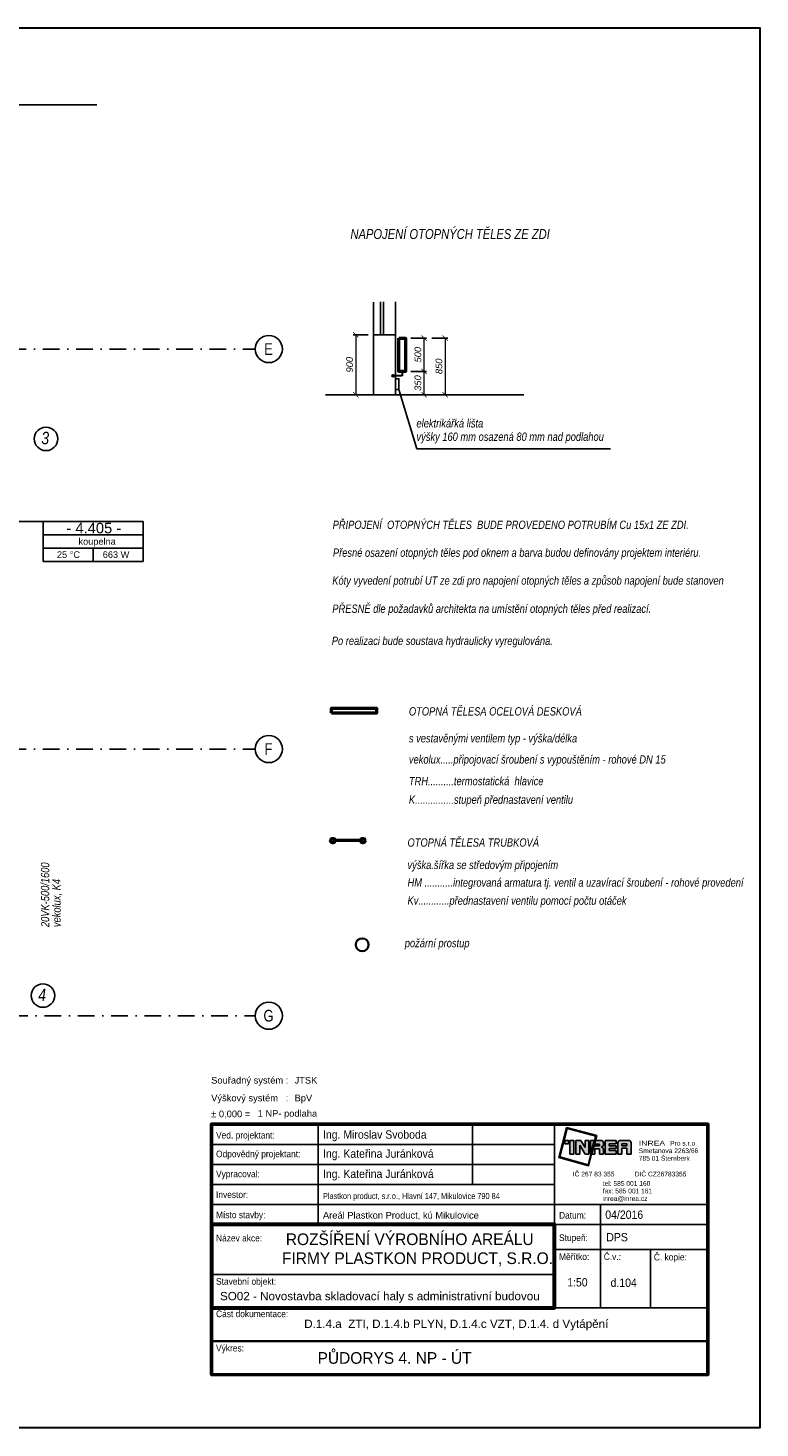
# Model space of a CAD drawing. Header units: millimetres. Extents: x 6435372 to 7248404, y 1559872 to 1886246.
# Tile 21 of 208: x 6662395 to 6673372, y 1609627 to 1630627. Entities that reach past the tile are written whole.
import ezdxf
from ezdxf.enums import TextEntityAlignment as Align

# ---------------------------------------------------------------- set-up
doc = ezdxf.new("R2010")
doc.units = ezdxf.units.MM
doc.linetypes.add('DASHDOT', pattern=[1, 0.5, -0.25, 0, -0.25])
for name, color, linetype in [('1__NP___M_STNOSTI__T', 7, 'Continuous'), ('IN_RAZITKO', 7, 'Continuous'), ('matrice DPS', 122, 'Continuous'), ('UT-popis', 7, 'Continuous'), ('UT_popis', 7, 'Continuous'), ('UT_tělesa-popis', 7, 'Continuous')]:
    doc.layers.add(name, color=color, linetype=linetype)
for name, color, linetype, lineweight in [('požární prostup', 240, 'Continuous', 35), ('UT_potrubí', 10, 'Continuous', 30), ('UT_telesa', 181, 'Continuous', 50)]:
    doc.layers.add(name, color=color, linetype=linetype, lineweight=lineweight)
doc.styles.add('ari-rom-uni', font='arial.ttf')
doc.styles.add('ARIAL', font='arial.ttf')
doc.styles.add('INDRA', font='ariali.ttf')
doc.linetypes.add('PRERUSENI', pattern='A,60,[100,CADKON.SHX,S=2.5,R=0,X=0,Y=0],-10', length=70)
doc.dimstyles.new('INDRA', dxfattribs={"dimscale": 40, "dimtxt": 2.5, "dimasz": 2, "dimexe": 1, "dimexo": 2, "dimgap": 1, "dimtad": 1, "dimdec": 0, "dimrnd": 5, "dimzin": 4, "dimdsep": 46, "dimtxsty": 'INDRA', "dimblk": 'ARCHTICK', "dimcen": 0, "dimclrd": 256, "dimclre": 256, "dimclrt": 256, "dimadec": 0, "dimazin": 0, "dimtfac": 1, "dimtdec": 0, "dimtix": 1, "dimtmove": 0, "dimatfit": 3, "dimfxl": 5, "dimfxlon": 1, "dimtzin": 0, "dimlwd": 0, "dimlwe": 25, "dimarcsym": 0})

# ---------------------------------------------------------------- blocks, each defined once
blk = doc.blocks.new('INREA RAZÍTKO')
at = {"layer": 'IN_RAZITKO'}
blk.add_hatch(color=256, dxfattribs=at).paths.add_polyline_path([(-3.869, 7.655), (-3.904, 7.527), (-3.878, 7.527), (-3.839, 7.673), (-4.74, 7.912), (-4.978, 7.018), (-4.08, 6.768), (-3.993, 7.115), (-4.019, 7.115), (-4.098, 6.799), (-4.947, 7.035), (-4.722, 7.882)])
h = blk.add_hatch(color=256, dxfattribs=at)
h.paths.add_polyline_path([(-4.687, 7.527), (-4.792, 7.527), (-4.792, 7.423), (-4.687, 7.423)])
h.paths.add_polyline_path([(-4.527, 7.526), (-4.642, 7.526), (-4.642, 7.115), (-4.527, 7.115)])
h.paths.add_polyline_path([(-4.317, 7.527), (-4.468, 7.527), (-4.468, 7.115), (-4.349, 7.115), (-4.349, 7.381), (-4.189, 7.115), (-4.07, 7.115), (-4.07, 7.527), (-4.189, 7.527), (-4.189, 7.315)])
h.paths.add_polyline_path([(-3.913, 7.527), (-4.023, 7.527), (-4.023, 7.115)])
h.paths.add_polyline_path([(-3.708, 7.527), (-3.877, 7.527), (-3.987, 7.115), (-3.894, 7.115), (-3.894, 7.277), (-3.757, 7.277), (-3.757, 7.115), (-3.638, 7.115), (-3.638, 7.257, 0.414214), (-3.708, 7.327, 0.414214), (-3.638, 7.397), (-3.638, 7.457, 0.414214)])
h.paths.add_polyline_path([(-3.757, 7.419), (-3.757, 7.362), (-3.894, 7.362), (-3.894, 7.419)], flags=16)
h.paths.add_polyline_path([(-3.253, 7.527), (-3.588, 7.527), (-3.588, 7.115), (-3.253, 7.115), (-3.253, 7.225), (-3.465, 7.225), (-3.465, 7.287), (-3.253, 7.287), (-3.253, 7.366), (-3.465, 7.366), (-3.465, 7.421), (-3.253, 7.421)])
h.paths.add_polyline_path([(-2.877, 7.527), (-3.131, 7.527, 0.414214), (-3.201, 7.457), (-3.201, 7.115), (-3.081, 7.115), (-3.081, 7.293), (-2.931, 7.293), (-2.931, 7.115), (-2.807, 7.115), (-2.807, 7.457, 0.414214)])
h.paths.add_polyline_path([(-2.931, 7.421), (-2.931, 7.362), (-3.081, 7.362), (-3.081, 7.421)], flags=16)
at = {"layer": 'IN_RAZITKO', "color": 7}
for p, q in [((-12.195, 8.005), (-12.195, 5.005)), ((-7.564, 8.005), (-7.564, 6.205)), ((-5.108, 2.651), (-5.108, 8.005)), ((-15.395, 7.405), (-5.108, 7.405)), ((-15.395, 6.805), (-5.108, 6.805)), ((-15.395, 6.205), (-5.108, 6.205)), ((-15.395, 5.605), (-5.108, 5.605)), ((-5.108, 5.605), (-0.505, 5.605)), ((-3.727, 5.605), (-3.727, 2.505)), ((-5.108, 5.005), (-0.505, 5.005)), ((-5.108, 4.255), (-0.505, 4.255)), ((-2.225, 4.258), (-2.225, 2.505)), ((-15.395, 3.505), (-5.108, 3.505))]:
    blk.add_line(p, q, dxfattribs=at)
at = {"layer": 'IN_RAZITKO'}
for p, q in [((-4.468, 7.527), (-4.317, 7.527)), ((-4.468, 7.527), (-4.468, 7.115)), ((-4.349, 7.115), (-4.349, 7.381)), ((-4.349, 7.381), (-4.189, 7.115)), ((-4.317, 7.527), (-4.189, 7.315)), ((-4.189, 7.315), (-4.189, 7.527)), ((-4.189, 7.527), (-4.07, 7.527)), ((-4.07, 7.115), (-4.07, 7.527)), ((-4.023, 7.115), (-4.023, 7.527)), ((-3.913, 7.527), (-4.023, 7.115)), ((-4.023, 7.527), (-3.913, 7.527)), ((-3.877, 7.527), (-3.987, 7.115)), ((-3.878, 7.527), (-3.904, 7.527)), ((-3.894, 7.362), (-3.894, 7.419)), ((-3.757, 7.419), (-3.894, 7.419)), ((-3.757, 7.362), (-3.894, 7.362)), ((-3.894, 7.115), (-3.894, 7.277)), ((-3.894, 7.277), (-3.757, 7.277)), ((-3.877, 7.527), (-3.708, 7.527)), ((-3.757, 7.362), (-3.757, 7.419)), ((-3.757, 7.277), (-3.757, 7.115)), ((-3.638, 7.397), (-3.638, 7.457)), ((-3.638, 7.257), (-3.638, 7.115)), ((-3.588, 7.527), (-3.588, 7.115)), ((-3.588, 7.527), (-3.253, 7.527)), ((-3.253, 7.421), (-3.465, 7.421)), ((-3.465, 7.421), (-3.465, 7.366)), ((-3.253, 7.366), (-3.465, 7.366)), ((-3.253, 7.287), (-3.465, 7.287)), ((-3.465, 7.287), (-3.465, 7.225)), ((-3.465, 7.225), (-3.253, 7.225)), ((-3.253, 7.527), (-3.253, 7.421)), ((-3.253, 7.421), (-3.253, 7.527)), ((-3.253, 7.366), (-3.253, 7.287)), ((-3.253, 7.225), (-3.253, 7.115)), ((-3.201, 7.115), (-3.201, 7.457)), ((-3.131, 7.527), (-2.877, 7.527)), ((-2.931, 7.421), (-3.081, 7.421)), ((-3.081, 7.421), (-3.081, 7.362)), ((-3.081, 7.362), (-2.931, 7.362)), ((-2.931, 7.293), (-3.081, 7.293)), ((-3.081, 7.293), (-3.081, 7.115)), ((-2.931, 7.362), (-2.931, 7.421)), ((-2.931, 7.115), (-2.931, 7.293)), ((-2.807, 7.115), (-2.807, 7.457)), ((-4.468, 7.115), (-4.349, 7.115)), ((-4.189, 7.115), (-4.07, 7.115)), ((-3.993, 7.115), (-4.019, 7.115)), ((-3.987, 7.115), (-3.894, 7.115)), ((-3.757, 7.115), (-3.638, 7.115)), ((-3.588, 7.115), (-3.253, 7.115)), ((-3.201, 7.115), (-3.081, 7.115)), ((-2.931, 7.115), (-2.807, 7.115)), ((-5.108, 2.505), (-0.505, 2.505))]:
    blk.add_line(p, q, dxfattribs=at)
at = {"layer": 'IN_RAZITKO', "lineweight": 50}
for points in [[(-15.4, 0.5), (-0.5, 0.5), (-0.5, 8.01), (-15.4, 8.01)], [(-15.395, 0.505), (-0.505, 0.505), (-0.505, 8.005), (-15.395, 8.005)]]:
    blk.add_lwpolyline(points, close=True, dxfattribs=at)
at = {"layer": 'IN_RAZITKO'}
for points in [[(-3.878, 7.527), (-3.839, 7.673), (-4.74, 7.912), (-4.978, 7.018), (-4.08, 6.768), (-3.993, 7.115)], [(-3.904, 7.527), (-3.869, 7.655), (-4.722, 7.882), (-4.947, 7.035), (-4.098, 6.799), (-4.019, 7.115)]]:
    blk.add_lwpolyline(points, dxfattribs=at)
for points in [[(-4.792, 7.423), (-4.687, 7.423), (-4.687, 7.527), (-4.792, 7.527)], [(-4.642, 7.115), (-4.527, 7.115), (-4.527, 7.526), (-4.642, 7.526)]]:
    blk.add_lwpolyline(points, close=True, dxfattribs=at)
at = {"layer": 'IN_RAZITKO', "lineweight": 60}
blk.add_lwpolyline([(-15.395, 2.505), (-5.108, 2.505), (-5.108, 5.005), (-15.395, 5.005)], close=True, dxfattribs=at)
at = {"layer": 'IN_RAZITKO', "const_width": 0.075}
blk.add_lwpolyline([(-15.395, 0.505), (-0.505, 0.505), (-0.505, 1.505), (-15.395, 1.505)], close=True, dxfattribs=at)
at = {"layer": 'IN_RAZITKO'}
for centre, start, end in [((-3.708, 7.457), 0, 90), ((-3.708, 7.397), 270, 360), ((-3.708, 7.257), 360, 90), ((-3.131, 7.457), 90, 180), ((-2.877, 7.457), 0, 90)]:
    blk.add_arc(centre, 0.07, start, end, dxfattribs=at)
at = {"layer": 'IN_RAZITKO', "style": 'ARIAL'}
for s, p in [('Souřadný systém :', (-15.4, 9.432)), ('Výškový systém   :', (-15.4, 8.901)), ('± 0,000 =', (-15.4, 8.423))]:
    blk.add_text(s, height=0.2, dxfattribs=at).set_placement(p, align=Align.TOP_LEFT)
at = {"layer": 'IN_RAZITKO', "color": 3, "style": 'ARIAL'}
for s, p in [('JTSK', (-12.9, 9.432)), ('BpV', (-12.9, 8.901))]:
    blk.add_text(s, height=0.2, dxfattribs=at).set_placement(p, align=Align.TOP_LEFT)
at = {"layer": 'IN_RAZITKO', "color": 7, "style": 'ari-rom-uni', "width": 0.9}
for s, p in [('Ved. projektant:', (-15.255, 7.584)), ('Odpovědný projektant:', (-15.255, 7.022)), ('Vypracoval:', (-15.255, 6.422)), ('Investor:', (-15.255, 5.801)), ('Místo stavby:', (-15.255, 5.193)), ('Datum:', (-4.968, 5.182)), ('Název akce:', (-15.255, 4.497)), ('Stupeň:', (-4.968, 4.509)), ('Měřítko:', (-4.968, 3.94)), ('Č.v.:', (-3.627, 3.94)), ('Č. kopie:', (-2.125, 3.927)), ('Stavební objekt:', (-15.255, 3.197)), ('Část dokumentace:', (-15.255, 2.225)), ('Výkres:', (-15.255, 1.196))]:
    blk.add_text(s, height=0.2, dxfattribs=at).set_placement(p)
at = {"layer": 'IN_RAZITKO', "style": 'ari-rom-uni'}
for s, p in [('Smetanova 2263/66', (-2.575, 7.103)), ('                 Pro s.r.o.', (-2.575, 7.329)), ('785 01 Šternberk', (-2.575, 6.877)), ('IČ 267 83 355           DIČ CZ26783355', (-4.556, 6.404)), ('tel: 585 001 160', (-3.657, 6.122)), ('fax: 585 001 161', (-3.657, 5.896)), ('inrea@inrea.cz', (-3.657, 5.67))]:
    blk.add_text(s, height=0.1425, dxfattribs=at).set_placement(p, align=Align.BOTTOM_LEFT)
at = {"layer": 'IN_RAZITKO', "style": 'ari-rom-uni', "width": 1.3}
blk.add_text('INREA', height=0.1425, dxfattribs=at).set_placement((-2.575, 7.331), align=Align.BOTTOM_LEFT)
at = {"layer": 'IN_RAZITKO', "color": 3, "style": 'ARIAL'}
blk.add_attdef('NULA', (-14.012, 8.227), '', height=0.2, dxfattribs=at)
at = {"layer": 'IN_RAZITKO', "style": 'ari-rom-uni', "width": 0.9, "flags": 12}
for tag, p, height in [('VEDOUCÍ-PROJEKTANT', (-12.053, 7.553), 0.25), ('ODPOVĚDNÝ-PROJEKTANT', (-12.053, 6.964), 0.25), ('VYPRACOVAL', (-12.053, 6.363), 0.25), ('INVESTOR', (-12.053, 5.774), 0.2), ('MÍSTO', (-12.053, 5.149), 0.25), ('DATUM', (-3.585, 5.185), 0.25), ('STUPEŇ', (-3.556, 4.468), 0.25)]:
    blk.add_attdef(tag, p, '', height=height, dxfattribs=at)
at = {"layer": 'IN_RAZITKO', "style": 'ari-rom-uni', "flags": 12}
for tag, height, width, p in [('NÁZEV-1', 0.35, 0.95, (-10.252, 4.438)), ('NÁZEV-2', 0.35, 0.95, (-10.252, 3.876)), ('MĚŘ', 0.25, 0.9, (-4.422, 3.031)), ('ČV', 0.25, 0.9, (-3.034, 3.031)), ('VÝKRES', 0.35, 0.95, (-10.299, 0.801))]:
    blk.add_attdef(tag, text='', height=height, dxfattribs=dict(at, width=width)).set_placement(p, align=Align.CENTER)
at = {"layer": 'IN_RAZITKO', "style": 'ari-rom-uni'}
for tag, p in [('OBJEKT', (-11.248, 2.85)), ('DOKUMENTACE', (-11.26, 1.842))]:
    blk.add_attdef(tag, p, '', height=0.25, dxfattribs=at)
blk = doc.blocks.new('_ArchTick')
at = {"color": 0, "linetype": 'ByBlock', "const_width": 0.15}
blk.add_lwpolyline([(-0.5, -0.5), (0.5, 0.5)], dxfattribs=at)
blk = doc.blocks.new('*D1061')
at = {"layer": 'DEFPOINTS', "color": 0, "ltscale": 400, "transparency": 16777216}
for p in [(6667578, 1626027), (6667309, 1625127), (6667578, 1625127)]:
    blk.add_point(p, dxfattribs=at)
at = {"layer": 'UT-popis', "lineweight": 25, "ltscale": 400, "transparency": 16777216}
for p, q in [((6667498, 1626027), (6667269, 1626027)), ((6667498, 1625127), (6667269, 1625127))]:
    blk.add_line(p, q, dxfattribs=at)
at = {"layer": 'UT-popis', "lineweight": 0, "ltscale": 400, "transparency": 16777216}
blk.add_line((6667309, 1626027), (6667309, 1625127), dxfattribs=at)
at = {"layer": 'UT-popis', "lineweight": 0, "ltscale": 400, "transparency": 16777216, "xscale": 80, "yscale": 80, "zscale": 80}
for p, rotation in [((6667309, 1626027), 90), ((6667309, 1625127), 270)]:
    blk.add_blockref('_ArchTick', p, dxfattribs=dict(at, rotation=rotation))
at = {"layer": 'UT-popis', "ltscale": 400, "transparency": 16777216, "insert": (6667218, 1625577), "char_height": 100, "attachment_point": 5, "rotation": 90, "style": 'INDRA'}
blk.add_mtext('900', dxfattribs=at)
blk = doc.blocks.new('*D1062')
at = {"layer": 'DEFPOINTS', "color": 0, "ltscale": 400, "transparency": 16777216}
for p in [(6668058, 1625977), (6668058, 1625477), (6668333, 1625477)]:
    blk.add_point(p, dxfattribs=at)
at = {"layer": 'UT-popis', "lineweight": 25, "ltscale": 400, "transparency": 16777216}
for p, q in [((6668138, 1625977), (6668373, 1625977)), ((6668138, 1625477), (6668373, 1625477))]:
    blk.add_line(p, q, dxfattribs=at)
at = {"layer": 'UT-popis', "lineweight": 0, "ltscale": 400, "transparency": 16777216}
blk.add_line((6668333, 1625977), (6668333, 1625477), dxfattribs=at)
at = {"layer": 'UT-popis', "lineweight": 0, "ltscale": 400, "transparency": 16777216, "xscale": 80, "yscale": 80, "zscale": 80}
for p, rotation in [((6668333, 1625977), 90), ((6668333, 1625477), 270)]:
    blk.add_blockref('_ArchTick', p, dxfattribs=dict(at, rotation=rotation))
at = {"layer": 'UT-popis', "ltscale": 400, "transparency": 16777216, "insert": (6668242, 1625727), "char_height": 100, "attachment_point": 5, "rotation": 90, "style": 'INDRA'}
blk.add_mtext('500', dxfattribs=at)
blk = doc.blocks.new('*D1063')
at = {"layer": 'DEFPOINTS', "color": 0, "ltscale": 400, "transparency": 16777216}
for p in [(6668058, 1625477), (6668058, 1625127), (6668333, 1625127)]:
    blk.add_point(p, dxfattribs=at)
at = {"layer": 'UT-popis', "lineweight": 25, "ltscale": 400, "transparency": 16777216}
for p, q in [((6668138, 1625477), (6668373, 1625477)), ((6668138, 1625127), (6668373, 1625127))]:
    blk.add_line(p, q, dxfattribs=at)
at = {"layer": 'UT-popis', "lineweight": 0, "ltscale": 400, "transparency": 16777216}
blk.add_line((6668333, 1625477), (6668333, 1625127), dxfattribs=at)
at = {"layer": 'UT-popis', "lineweight": 0, "ltscale": 400, "transparency": 16777216, "xscale": 80, "yscale": 80, "zscale": 80}
for p, rotation in [((6668333, 1625477), 90), ((6668333, 1625127), 270)]:
    blk.add_blockref('_ArchTick', p, dxfattribs=dict(at, rotation=rotation))
at = {"layer": 'UT-popis', "ltscale": 400, "transparency": 16777216, "insert": (6668242, 1625302), "char_height": 100, "attachment_point": 5, "rotation": 90, "style": 'INDRA'}
blk.add_mtext('350', dxfattribs=at)
blk = doc.blocks.new('*D1064')
at = {"layer": 'DEFPOINTS', "color": 0, "ltscale": 400, "transparency": 16777216}
for p in [(6668333, 1625977), (6668345, 1625127), (6668649, 1625127)]:
    blk.add_point(p, dxfattribs=at)
at = {"layer": 'UT-popis', "lineweight": 25, "ltscale": 400, "transparency": 16777216}
for p, q in [((6668449, 1625977), (6668689, 1625977)), ((6668449, 1625127), (6668689, 1625127))]:
    blk.add_line(p, q, dxfattribs=at)
at = {"layer": 'UT-popis', "lineweight": 0, "ltscale": 400, "transparency": 16777216}
blk.add_line((6668649, 1625977), (6668649, 1625127), dxfattribs=at)
at = {"layer": 'UT-popis', "lineweight": 0, "ltscale": 400, "transparency": 16777216, "xscale": 80, "yscale": 80, "zscale": 80}
for p, rotation in [((6668649, 1625977), 90), ((6668649, 1625127), 270)]:
    blk.add_blockref('_ArchTick', p, dxfattribs=dict(at, rotation=rotation))
at = {"layer": 'UT-popis', "ltscale": 400, "transparency": 16777216, "insert": (6668558, 1625552), "char_height": 100, "attachment_point": 5, "rotation": 90, "style": 'INDRA'}
blk.add_mtext('850', dxfattribs=at)

msp = doc.modelspace()

# ---------------------------------------------------------------- linework, layer by layer
at = {"layer": '1__NP___M_STNOSTI__T', "color": 7}
for p, q in [((6662622.4, 1623224.1), (6661299.8, 1623224.1)), ((6662622.4, 1623024.1), (6662622.4, 1623224.1)), ((6662622.4, 1623224.1), (6664122.4, 1623224.1)), ((6664122.4, 1623024.1), (6664122.4, 1623224.1)), ((6662622.4, 1622824.1), (6662622.4, 1623024.1)), ((6662622.4, 1623024.1), (6664122.4, 1623024.1)), ((6662622.4, 1623024.1), (6664122.4, 1623024.1)), ((6664122.4, 1622824.1), (6664122.4, 1623024.1)), ((6662622.4, 1622624.1), (6662622.4, 1622824.1)), ((6662622.4, 1622824.1), (6664122.4, 1622824.1)), ((6662622.4, 1622824.1), (6664122.4, 1622824.1)), ((6663372.4, 1622624.1), (6663372.4, 1622824.1)), ((6664122.4, 1622624.1), (6664122.4, 1622824.1)), ((6662622.4, 1622624.1), (6664122.4, 1622624.1))]:
    msp.add_line(p, q, dxfattribs=at)
at = {"layer": 'matrice DPS', "linetype": 'PRERUSENI', "ltscale": 500}
msp.add_line((6640825.6, 1629474.3), (6663427.2, 1629474.3), dxfattribs=at)
at = {"layer": 'matrice DPS', "linetype": 'DASHDOT', "ltscale": 500}
for p, q in [((6661615, 1625812.1), (6665801.9, 1625812.1)), ((6661615, 1619812.1), (6665801.9, 1619812.1)), ((6643639.5, 1615812.1), (6665801.9, 1615812.1))]:
    msp.add_line(p, q, dxfattribs=at)
at = {"layer": 'matrice DPS', "ltscale": 500}
for centre in [(6666005.8, 1625812.1), (6666005.8, 1619812.1), (6666005.8, 1615812.1)]:
    msp.add_circle(centre, 203.9, dxfattribs=at)
at = {"layer": 'požární prostup', "ltscale": 400}
msp.add_circle((6667406.1, 1616875.9), 96.3, dxfattribs=at)
at = {"layer": 'UT-popis', "ltscale": 400}
for p, q in [((6667578.2, 1626513.2), (6667578.2, 1625127.2)), ((6667680.8, 1626521), (6667680.8, 1626027.2)), ((6667727.9, 1626521), (6667727.9, 1626027.2)), ((6667908.2, 1626521), (6667908.2, 1625127.2)), ((6667578.2, 1626027.2), (6667908.2, 1626027.2)), ((6668227.5, 1624316.3), (6667958.2, 1625207.2)), ((6666857.5, 1625127.2), (6669831.6, 1625127.2)), ((6671132.4, 1624316.3), (6668227.5, 1624316.3))]:
    msp.add_line(p, q, dxfattribs=at)
at = {"layer": 'UT-popis', "color": 1, "ltscale": 400}
msp.add_lwpolyline([(6667908.2, 1625367.2), (6667958.2, 1625367.2), (6667958.2, 1625207.2), (6667908.2, 1625207.2)], close=True, dxfattribs=at)
at = {"layer": 'UT_popis', "ltscale": 400}
for centre in [(6662665, 1624464.2), (6662619.2, 1616113.8)]:
    msp.add_circle(centre, 176.2, dxfattribs=at)
at = {"layer": 'UT_potrubí', "ltscale": 400}
for p, q in [((6668008.2, 1625409.6), (6667885.4, 1625409.6)), ((6668008.2, 1625477.2), (6668008.2, 1625409.6))]:
    msp.add_line(p, q, dxfattribs=at)
msp.add_lwpolyline([(6643671.7, 1630627.4), (6673371.7, 1630627.4), (6673371.7, 1609627.4), (6643671.7, 1609627.4)], close=True, dxfattribs=at)
msp.add_circle((6667871.3, 1625409.6), 14.1, dxfattribs=at)
at = {"layer": 'UT_telesa', "ltscale": 400}
msp.add_line((6667415.9, 1618438), (6666965.9, 1618438), dxfattribs=at)
at = {"layer": 'UT_telesa', "ltscale": 200}
for points in [[(6667958.2, 1625977.2), (6668058.2, 1625977.2), (6668058.2, 1625477.2), (6667958.2, 1625477.2)], [(6666945.2, 1620352.2), (6666945.2, 1620426.4), (6667620.2, 1620426.4), (6667620.2, 1620352.2)]]:
    msp.add_lwpolyline(points, close=True, dxfattribs=at)
at = {"layer": 'UT_telesa', "ltscale": 400}
for centre in [(6666965.9, 1618438), (6667415.9, 1618438)]:
    msp.add_circle(centre, 33, dxfattribs=at)

# ---------------------------------------------------------------- block references
ref = msp.add_blockref('INREA RAZÍTKO', (6672842.1, 1610177.5), dxfattribs=dict(xscale=500, yscale=500, zscale=500))
ref.add_attrib('VEDOUCÍ-PROJEKTANT', 'Ing. Miroslav Svoboda', (6666818.2, 1613966.8), dxfattribs={"layer": 'IN_RAZITKO', "height": 125, "style": 'ari-rom-uni', "width": 0.9})
ref.add_attrib('ODPOVĚDNÝ-PROJEKTANT', 'Ing. Kateřina Juránková', (6666818.2, 1613680.9), dxfattribs={"layer": 'IN_RAZITKO', "height": 125, "style": 'ari-rom-uni', "width": 0.9})
ref.add_attrib('VYPRACOVAL', 'Ing. Kateřina Juránková', (6666818.2, 1613377.4), dxfattribs={"layer": 'IN_RAZITKO', "height": 125, "style": 'ari-rom-uni', "width": 0.9})
ref.add_attrib('INVESTOR', 'Plastkon product, s.r.o., Hlavní 147, Mikulovice 790 84', (6666818.2, 1613061.7), dxfattribs={"layer": 'IN_RAZITKO', "height": 90, "style": 'ari-rom-uni', "width": 0.8})
ref.add_attrib('MÍSTO', 'Areál Plastkon Product, kú Mikulovice', (6666818.2, 1612768.3), dxfattribs={"layer": 'IN_RAZITKO', "height": 100, "style": 'ari-rom-uni'})
ref.add_attrib('NÁZEV-1', 'ROZŠÍŘENÍ VÝROBNÍHO AREÁLU ', dxfattribs={"layer": 'IN_RAZITKO', "height": 175, "style": 'ari-rom-uni', "width": 0.95}).set_placement((6668152, 1612371.2), align=Align.CENTER)
ref.add_attrib('NÁZEV-2', 'FIRMY PLASTKON PRODUCT, S.R.O.', dxfattribs={"layer": 'IN_RAZITKO', "height": 175, "style": 'ari-rom-uni', "width": 0.95}).set_placement((6668235.5, 1612086.9), align=Align.CENTER)
ref.add_attrib('VÝKRES', '                                   PŮDORYS 4. NP - ÚT', dxfattribs={"layer": 'IN_RAZITKO', "height": 175, "style": 'ari-rom-uni', "width": 0.95}).set_placement((6666763.1, 1610590.7), align=Align.CENTER)
ref.add_attrib('DATUM', '04/2016', (6671052.2, 1612764.8), dxfattribs={"layer": 'IN_RAZITKO', "height": 125, "style": 'ari-rom-uni', "width": 0.9})
ref.add_attrib('DOKUMENTACE', 'D.1.4.a  ZTI, D.1.4.b PLYN, D.1.4.c VZT, D.1.4. d Vytápění', (6666536.8, 1611127.9), dxfattribs={"layer": 'IN_RAZITKO', "height": 125, "style": 'ari-rom-uni'})
ref.add_attrib('MĚŘ', '1:50', dxfattribs={"layer": 'IN_RAZITKO', "height": 125, "style": 'ari-rom-uni', "width": 0.9}).set_placement((6670633.6, 1611750.5), align=Align.CENTER)
ref.add_attrib('ČV', 'd.104', dxfattribs={"layer": 'IN_RAZITKO', "height": 125, "style": 'ari-rom-uni', "width": 0.9}).set_placement((6671327.7, 1611744.6), align=Align.CENTER)
ref.add_attrib('STUPEŇ', 'DPS', (6671066.7, 1612427.6), dxfattribs={"layer": 'IN_RAZITKO', "height": 125, "style": 'ari-rom-uni', "width": 0.9})
ref.add_attrib('OBJEKT', 'SO02 - Novostavba skladovací haly s administrativní budovou', (6665274, 1611543.5), dxfattribs={"layer": 'IN_RAZITKO', "height": 125, "style": 'ari-rom-uni'})
ref.add_attrib('NULA', '1 NP- podlaha', (6665838.6, 1614295.8), dxfattribs={"layer": 'IN_RAZITKO', "color": 3, "height": 100, "style": 'ARIAL'})

# ---------------------------------------------------------------- texts
at = {"layer": '1__NP___M_STNOSTI__T', "color": 7, "style": 'ARIAL'}
for s, height, p in [('- 4.405 -', 157.73, (6662972.1, 1623047.6)), ('koupelna', 98.58, (6663152.1, 1622876.3)), ('25 °C', 98.58, (6662828.4, 1622679.1)), ('663 W', 98.58, (6663515.9, 1622679.1))]:
    msp.add_text(s, height=height, dxfattribs=at).set_placement(p)
at = {"layer": 'matrice DPS', "ltscale": 500, "style": 'ARIAL', "width": 0.8}
for s, p in [('E', (6666001.7, 1625812.1)), ('F', (6666001.7, 1619812.1)), ('G', (6666001.7, 1615812.1))]:
    msp.add_text(s, height=175, dxfattribs=at).set_placement(p, align=Align.MIDDLE)
at = {"layer": 'požární prostup', "color": 7, "ltscale": 400, "style": 'INDRA', "width": 0.8}
msp.add_text('požární prostup', height=125, dxfattribs=at).set_placement((6668045.1, 1616838.4))
at = {"layer": 'UT_popis', "linetype": 'Continuous', "style": 'INDRA', "width": 0.8}
for s, height, p in [('NAPOJENÍ OTOPNÝCH TĚLES ZE ZDI', 150, (6667230.1, 1627462.1)), ('elektrikářká lišta', 125, (6668220.2, 1624635.5)), ('3', 187.5, (6662595.1, 1624382.7)), ('výšky 160 mm osazená 80 mm nad podlahou', 125, (6668220.2, 1624434.6)), ('PŘIPOJENÍ  OTOPNÝCH TĚLES  BUDE PROVEDENO POTRUBÍM Cu 15x1 ZE ZDI.', 125, (6666963.4, 1623113.2)), ('Přesné osazení otopných těles pod oknem a barva budou definovány projektem interiéru.', 125, (6666967, 1622695)), ('Kóty vyvedení potrubí UT ze zdi pro napojení otopných těles a způsob napojení bude stanoven', 125, (6666957.8, 1622277.2)), ('PŘESNĚ dle požadavků architekta na umístění otopných těles před realizací.', 125, (6666957.8, 1621854.4)), ('Po realizaci bude soustava hydraulicky vyregulována.', 125, (6666950.1, 1621373)), ('OTOPNÁ TĚLESA OCELOVÁ DESKOVÁ', 125, (6668106.9, 1620314.5)), ('s vestavěnými ventilem typ - výška/délka', 125, (6668106.9, 1619911.2)), ('vekolux.....připojovací šroubení s vypouštěním - rohové DN 15', 125, (6668106.9, 1619593.9)), ('TRH..........termostatická  hlavice', 125, (6668106.9, 1619268.7)), ('K...............stupeň přednastavení ventilu', 125, (6668106.9, 1618990.2)), ('OTOPNÁ TĚLESA TRUBKOVÁ', 125, (6668086.1, 1618347.4)), ('výška.šířka se středovým připojením', 125, (6668086.1, 1618011.3)), ('HM ...........integrovaná armatura tj. ventil a uzavírací šroubení - rohové provedení', 125, (6668086.1, 1617746.9)), ('Kv............přednastavení ventilu pomocí počtu otáček', 125, (6668086.1, 1617475.9)), ('4', 187.5, (6662549.3, 1616032.3))]:
    msp.add_text(s, height=height, dxfattribs=at).set_placement(p)
at = {"layer": 'UT_tělesa-popis', "ltscale": 400, "style": 'INDRA', "width": 0.8}
for s, p in [('20VK-500/1600', (6662713.9, 1617140.4)), ('vekolux, K4', (6662885.4, 1617140.4))]:
    msp.add_text(s, height=125, rotation=90, dxfattribs=at).set_placement(p)

# ---------------------------------------------------------------- dimensions: what is measured, and where the dimension line sits
at = {"layer": 'UT-popis', "ltscale": 400}
for base, p1, p2, picture, middle in [((6667308.8, 1625127.2), (6667578.2, 1626027.2), (6667578.2, 1625127.2), '*D1061', (6667217.8, 1625577.2)), ((6668333.1, 1625477.2), (6668058.2, 1625977.2), (6668058.2, 1625477.2), '*D1062', (6668242.1, 1625727.2)), ((6668649.1, 1625127.2), (6668333.1, 1625977.2), (6668344.5, 1625127.2), '*D1064', (6668558, 1625552.2)), ((6668333.1, 1625127.2), (6668058.2, 1625477.2), (6668058.2, 1625127.2), '*D1063', (6668242.1, 1625302.2))]:
    dim = msp.add_linear_dim(base=base, p1=p1, p2=p2, angle=90, dimstyle='INDRA', dxfattribs=at)
    dim.commit()
    dim.dimension.update_dxf_attribs({"geometry": picture, "text_midpoint": middle})

doc.saveas('drawing.dxf')
